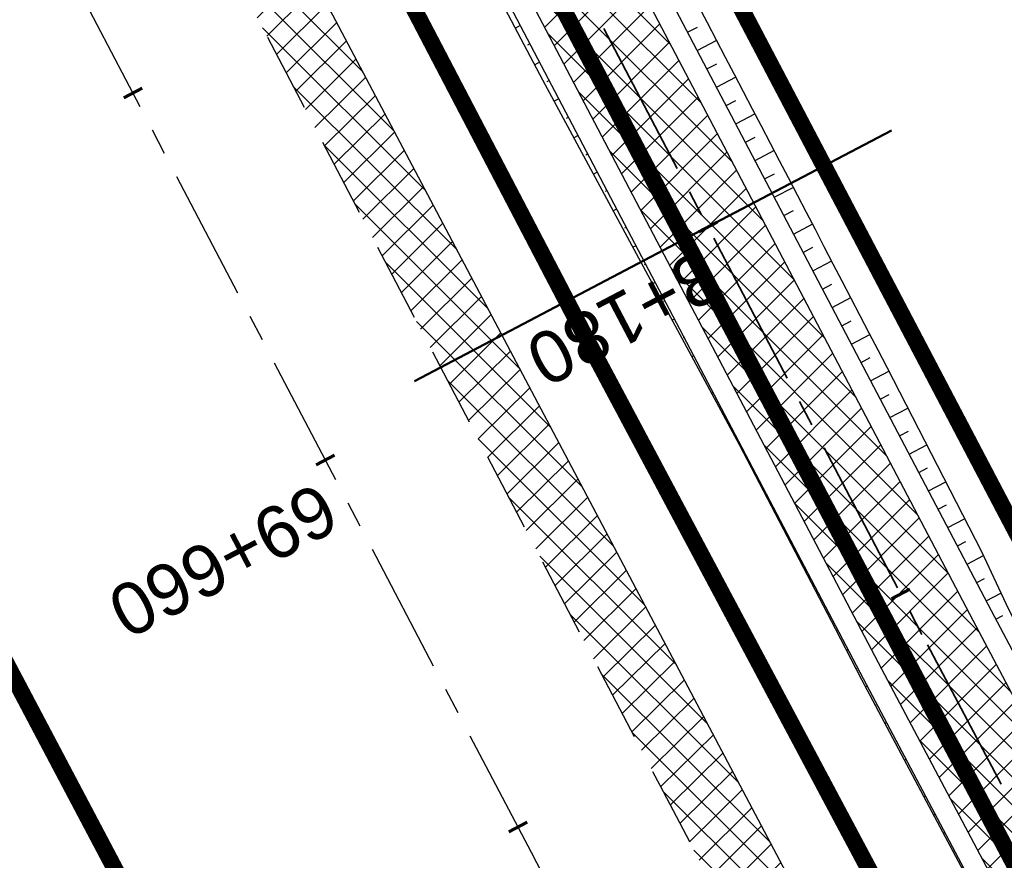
# Model space of a CAD drawing. Header units: metres. Extents: x 7529682 to 7533711, y 5721195 to 5727842.
# Tile 91 of 232: x 7531182 to 7531205, y 5724975 to 5724995. Entities that reach past the tile are written whole.
import ezdxf

# ---------------------------------------------------------------- set-up
doc = ezdxf.new("R2010")
doc.units = ezdxf.units.M
for name, pattern in [('817-dzialki-09-05-04$0$HIDDEN', [0.375, 0.25, -0.125]), ('ACAD_ISO05W100', [33, 24, -3, 0, -3, 0, -3]), ('CENTER', [50.800000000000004, 31.75, -6.35, 6.35, -6.35]), ('CENTER2', [28.575000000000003, 19.05, -3.175, 3.175, -3.175]), ('HIDDEN', [9.524999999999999, 6.35, -3.175])]:
    doc.linetypes.add(name, pattern=pattern)
for name, color, linetype in [('C-DROGI-SYTUACJA', 7, 'Continuous'), ('C-DROGI-SYTUACJA-ETYKIETY', 7, 'Continuous'), ('D-hatch-pobocza', 131, 'Continuous'), ('D-pobocza', 60, 'Continuous'), ('D-rowy', 160, 'Continuous'), ('D-skarpa', 2, 'Continuous'), ('D-skarpa-kreskowanie', 2, 'Continuous')]:
    doc.layers.add(name, color=color, linetype=linetype)
for name, color, linetype, lineweight, true_color in [('D-hatch-ciag-pieszo-rowerowy', 7, 'Continuous', 13, 0xff9f80), ('D-LR-etap-III', 7, '817-dzialki-09-05-04$0$HIDDEN', 50, 0x00008f), ('D-przekroje-pop', 7, 'Continuous', 50, 0x000099)]:
    doc.layers.add(name, color=color, linetype=linetype, lineweight=lineweight, true_color=true_color)
for name, color, linetype, lineweight in [('D-krawędzie', 3, 'Continuous', 30), ('D-obrzeża', 2, 'Continuous', 30), ('D-oś', 10, 'CENTER', 30), ('D-pas-drogowy', 7, 'ACAD_ISO05W100', 50)]:
    doc.layers.add(name, color=color, linetype=linetype, lineweight=lineweight)
doc.layers.add('poprzeczki', color=7, linetype='Continuous', true_color=0x0000c7)
doc.styles.get("Standard").update_dxf_attribs({"font": 'arial.ttf'})

# ---------------------------------------------------------------- blocks, each defined once
blk = doc.blocks.new('AeccTickLine')
at = {"color": 0, "linetype": 'ByBlock', "lineweight": -2}
blk.add_line((0, 1), (-3.673819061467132e-16, -1), dxfattribs=at)

msp = doc.modelspace()

# ---------------------------------------------------------------- hatches: boundary and pattern name
at = {"layer": 'D-hatch-ciag-pieszo-rowerowy'}
h = msp.add_hatch(dxfattribs=at)
h.set_pattern_fill('ANSI37', color=256, scale=0.15, style=0)
h.set_pattern_definition([(45, (0.8853450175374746, 0.4649341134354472), (-0.3367596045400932, 0.3367596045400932), []), (135, (0.8853450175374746, 0.4649341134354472), (-0.3367596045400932, -0.3367596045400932), [])])
h.paths.add_polyline_path([(7531176.001662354, 5725035.63263457), (7531173.776119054, 5725034.493482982), (7531202.515371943, 5724979.795162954), (7531233.695975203, 5724920.949650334), (7531258.824090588, 5724873.473403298), (7531292.224994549, 5724809.507396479), (7531303.703463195, 5724787.477282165), (7531306.469608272, 5724787.578715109), (7531294.441068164, 5724810.664555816), (7531261.036940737, 5724874.63673589), (7531235.905024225, 5724922.120164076), (7531204.726462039, 5724980.961824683)])
at = {"layer": 'D-hatch-pobocza'}
h = msp.add_hatch(dxfattribs=at)
h.set_pattern_fill('ANSI37', color=256, scale=0.15, style=0)
h.set_pattern_definition([(45, (0, 0), (-0.3367596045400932, 0.3367596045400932), []), (135, (0, 0), (-0.3367596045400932, -0.3367596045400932), [])])
h.paths.add_polyline_path([(7531224.12, 5724929.62), (7531213.15, 5724949.98), (7531200.73, 5724973.91), (7531188.83, 5724996.41), (7531176.889999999, 5725019.33), (7531166.91, 5725038.07), (7531158.980160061, 5725054.059290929), (7531158.14196267, 5725051.386259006), (7531167.380094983, 5725033.766927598), (7531197.164745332, 5724976.987689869), (7531228.151004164, 5724918.034426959), (7531253.152837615, 5724870.491119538), (7531286.7961686, 5724806.653565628), (7531296.234606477, 5724788.675232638), (7531298.77605959, 5724787.517560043), (7531278.139999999, 5724826.49), (7531263.88, 5724853.83), (7531259.009999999, 5724862.85), (7531247.509999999, 5724884.88), (7531235.21, 5724908.21)])

# ---------------------------------------------------------------- linework, layer by layer
at = {"layer": 'C-DROGI-SYTUACJA', "color": 10, "linetype": 'CENTER2', "lineweight": 35, "ltscale": 0.2}
msp.add_lwpolyline([(7531154.313313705, 5725078.4002911, -0.06893621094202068), (7531156.868938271, 5725074.829562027), (7531166.993104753, 5725055.549823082, -0.06873154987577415), (7531168.47910387, 5725051.431584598), (7531169.100428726, 5725048.502816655, 0.0687825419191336), (7531171.889509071, 5725040.775727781), (7531203.620916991, 5724980.378493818), (7531234.800499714, 5724921.534907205), (7531259.930515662, 5724874.055069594), (7531293.333031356, 5724810.085976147), (7531313.159872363, 5724772.033203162), (7531341.528881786, 5724719.923105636, -0.009023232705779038), (7531346.533284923, 5724710.322073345), (7531363.734853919, 5724675.815312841), (7531380.064961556, 5724644.822693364), (7531398.584264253, 5724609.362510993), (7531424.896642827, 5724559.228182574), (7531446.141834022, 5724518.960513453), (7531474.815809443, 5724464.451899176), (7531498.201389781, 5724419.897359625)], format="xyb", dxfattribs=at)
at = {"layer": 'D-krawędzie', "linetype": 'HIDDEN', "ltscale": 0.3, "flags": 128}
msp.add_lwpolyline([(7530572.009999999, 5726166.06), (7530620.380949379, 5726072.761487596), (7530641.555222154, 5726032.007915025), (7530660.960861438, 5725995.070069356), (7530689.128213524, 5725941.540167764), (7530707.335918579, 5725907.031820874), (7530725.255781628, 5725873.092686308), (7530743.969545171, 5725837.653904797), (7530770.526708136, 5725787.119408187), (7530787.864146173, 5725754.266918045), (7530809.897571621, 5725712.541613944), (7530824.739035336, 5725684.389287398), (7530840.856259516, 5725653.693092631), (7530860.675070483, 5725616.154465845), (7530865.283000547, 5725607.394015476), (7530878.050274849, 5725583.079962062), (7530918.171722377, 5725507.178125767), (7530950.162943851, 5725446.305402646), (7530993.419108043, 5725364.264712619), (7531022.766433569, 5725308.719304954), (7531053.80955549, 5725249.872416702), (7531081.165622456, 5725197.874670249), (7531103.902359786, 5725154.540603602), (7531128.123220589, 5725108.448161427), (7531149.3, 5725068.249999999), (7531167.380094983, 5725033.766927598), (7531197.164745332, 5724976.987689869), (7531228.151004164, 5724918.034426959), (7531253.152837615, 5724870.491119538), (7531286.7961686, 5724806.653565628), (7531306.739858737, 5724768.664832), (7531335.094443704, 5724714.652299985), (7531357.3191504, 5724672.438740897), (7531373.644908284, 5724641.454376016), (7531392.161870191, 5724605.998675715), (7531418.480331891, 5724555.852756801), (7531439.726902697, 5724515.582472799), (7531468.399107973, 5724461.077223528), (7531491.782023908, 5724416.527754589), (7531531.990296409, 5724339.832565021), (7531557.226635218, 5724291.658956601), (7531569.851546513, 5724267.577443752), (7531591.375556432, 5724226.547822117), (7531610.003879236, 5724191.103071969), (7531616.882991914, 5724177.998849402), (7531629.984986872, 5724153.025496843), (7531641.006768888, 5724132.021778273), (7531664.906257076, 5724087.616922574), (7531677.64401952, 5724064.785715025), (7531683.112433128, 5724054.988140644), (7531686.752875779, 5724048.180044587), (7531695.447538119, 5724031.696667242), (7531703.748818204, 5724015.917210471), (7531709.214143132, 5724005.513965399), (7531719.388607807, 5723986.14687362), (7531726.295217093, 5723973.000144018), (7531732.740794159, 5723960.735633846), (7531735.13, 5723956.19)], dxfattribs=at)
at = {"layer": 'D-LR-etap-III', "ltscale": 10, "flags": 128}
msp.add_lwpolyline([(7531750.474471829, 5723895.103125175, 0.4, 0.4, 0), (7531750.505, 5723895.13, 0.4, 0.4, 0), (7531682.71, 5724022.92, 0.4, 0.4, 0), (7531619.177023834, 5724147.203692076, 0.4, 0.4, 0), (7531592.308960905, 5724198.48863389, 0.4, 0.4, 0), (7531553.263875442, 5724272.918564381, 0.4, 0.4, 0), (7531504.019999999, 5724366.79, 0.4, 0.4, 0), (7531482.09, 5724407.62, 0.4, 0.4, 0), (7531412.350402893, 5724541.182759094, 0.4, 0.4, 0), (7531388.463669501, 5724586.929768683, 0.4, 0.4, 0), (7531345.12, 5724669.94, 0.4, 0.4, 0), (7531127.66, 5725081.67, 0.4, 0.4, 0), (7531059.253139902, 5725211.040795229, 0.4, 0.4, 0), (7531008.007244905, 5725307.953830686, 0.4, 0.4, 0), (7530964.181635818, 5725390.835555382, 0.4, 0.4, 0), (7530914.557354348, 5725484.683561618, 0.4, 0.4, 0), (7530865.243241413, 5725577.493975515, 0.4, 0.4, 0), (7530840.085257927, 5725624.058651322, 0.4, 0.4, 0), (7530802.559525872, 5725694.924584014, 0.4, 0.4, 0), (7530755.54, 5725787.51, 0.4, 0.4, 0), (7530708.717810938, 5725876.303221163, 0.4, 0.4, 0), (7530695.12, 5725902.09, 0.4, 0.4, 0), (7530642.91397006, 5726001.07839487, 0.4, 0.4, 0), (7530634.934723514, 5726016.146615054, 0.4, 0.4, 0), (7530610.820000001, 5726061.929999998, 0.4, 0.4, 0), (7530610.820000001, 5726061.929999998, 0.4, 0.4, 0), (7530607.21, 5726063.51, 0.4, 0.4, 0), (7530597.42, 5726080.68, 0.4, 0.4, 0), (7530591.16, 5726088.44, 0.4, 0.4, 0), (7530581.28, 5726107.21, 0.4, 0.4, 0), (7530571.29, 5726130.56, 0.4, 0.4, 0), (7530549.554994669, 5726171.527317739, 0.4, 0.4, 0), (7530531.014309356, 5726206.473807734, 0.4, 0.4, 0), (7530516.461208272, 5726236.016618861, 0.4, 0.4, 0), (7530500.798929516, 5726266.141265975, 0.4, 0.4, 0), (7530491.349999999, 5726283.94, 0.4, 0.4, 0), (7530482.4, 5726303.41, 0.4, 0.4, 0), (7530482.4, 5726303.41, 0.4, 0.4, 0), (7530450.41, 5726357.28, 0.4, 0.4, 0), (7530397.759396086, 5726458.499907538, 0.4, 0.4, 0), (7530334.707815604, 5726583.664702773, 0.4, 0.4, 0), (7530303.939274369, 5726645.167943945, 0.4, 0.4, 0), (7530300.509779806, 5726651.777515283, 0.4, 0.4, 0), (7530289.213532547, 5726671.966724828, 0.4, 0.4, 0), (7530281.54, 5726685.57, 0.4, 0.4, 0), (7530261.37085633, 5726724.163374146, 0.4, 0.4, 0), (7530254.03, 5726738.21, 0.4, 0.4, 0), (7530197.219999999, 5726845.06, 0.4, 0.4, 0), (7530194.71, 5726849.15, 0.4, 0.4, 0), (7530195.92, 5726850.75, 0.4, 0.4, 0), (7530170.546669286, 5726892.961489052, 0.4, 0.4, 0), (7530143.174718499, 5726945.065838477, 0.4, 0.4, 0), (7530105.059999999, 5727018.32, 0.4, 0.4, 0), (7530100.059999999, 5727027.16, 0.4, 0.4, 0), (7530062.318670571, 5727099.625398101, 0.4, 0.4, 0), (7530015.378537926, 5727189.420463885, 0.4, 0.4, 0), (7529983.207960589, 5727250.206596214, 0.4, 0.4, 0), (7529953.284293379, 5727306.74720398, 0.4, 0.4, 0), (7529900.67053443, 5727406.15903814, 0.4, 0.4, 0), (7529890.630239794, 5727425.131178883, 0.4, 0.4, 0), (7529875.155383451, 5727454.426350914, 0.4, 0.4, 0), (7529857.560096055, 5727487.787346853, 0.4, 0.4, 0), (7529835.194401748, 5727530.19312405, 0.4, 0.4, 0), (7529811.740544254, 5727574.662079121, 0.4, 0.4, 0), (7529792.101859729, 5727611.922638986, 0.4, 0.4, 0), (7529768.066117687, 5727657.469613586, 0.4, 0.4, 0), (7529755.210566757, 5727682.131373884, 0.4, 0.4, 0), (7529753.309999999, 5727681.13, 0.4, 0.4, 0), (7529739.21, 5727707.77, 0.4, 0.4, 0), (7529735.394745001, 5727711.251990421, 0.4, 0.4, 0), (7529725.42, 5727730.2, 0.4, 0.4, 0), (7529723.55, 5727729.88, 0.4, 0.4, 0), (7529695.566668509, 5727782.932080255, 0.4, 0.4, 0), (7529717.67971874, 5727794.024357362, 0.4, 0.4, 0), (7529736.274870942, 5727758.647400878, 0.4, 0.4, 0), (7529736.274870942, 5727758.647400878, 0.4, 0.4, 0), (7529744.511003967, 5727750.406106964, 0.4, 0.4, 0), (7529744.511003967, 5727750.406106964, 0.4, 0.4, 0), (7529750.282568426, 5727738.549848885, 0.4, 0.4, 0), (7529777.108510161, 5727687.569424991, 0.4, 0.4, 0), (7529796.51537536, 5727651.329932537, 0.4, 0.4, 0), (7529814.937945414, 5727616.793170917, 0.4, 0.4, 0), (7529839.006722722, 5727572.303976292, 0.4, 0.4, 0), (7529860.617626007, 5727532.509108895, 0.4, 0.4, 0), (7529882.348967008, 5727491.504261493, 0.4, 0.4, 0), (7529904.865139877, 5727449.096370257, 0.4, 0.4, 0), (7529920.747384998, 5727418.884773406, 0.4, 0.4, 0), (7529946.676504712, 5727368.547487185, 0.4, 0.4, 0), (7529972.024701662, 5727320.573310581, 0.4, 0.4, 0), (7529987.740014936, 5727290.153392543, 0.4, 0.4, 0), (7529996.497385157, 5727273.661630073, 0.4, 0.4, 0), (7530017.541471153, 5727234.202689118, 0.4, 0.4, 0), (7530033.053657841, 5727204.864166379, 0.4, 0.4, 0), (7530051.622983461, 5727170.222745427, 0.4, 0.4, 0), (7530069.276612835, 5727137.015751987, 0.4, 0.4, 0), (7530089.385386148, 5727097.533639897, 0.4, 0.4, 0), (7530109.712512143, 5727060.746615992, 0.4, 0.4, 0), (7530136.769722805, 5727011.640131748, 0.4, 0.4, 0), (7530162.446686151, 5726962.743777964, 0.4, 0.4, 0), (7530187.674104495, 5726916.992101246, 0.4, 0.4, 0), (7530207.820739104, 5726879.335323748, 0.4, 0.4, 0), (7530230.625609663, 5726834.518686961, 0.4, 0.4, 0), (7530262.288093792, 5726776.61832811, 0.4, 0.4, 0), (7530277.509672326, 5726760.213143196, 0.4, 0.4, 0), (7530286.036865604, 5726744.106684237, 0.4, 0.4, 0), (7530288.097472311, 5726735.884066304, 0.4, 0.4, 0), (7530290.393870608, 5726725.046963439, 0.4, 0.4, 0), (7530296.17664807, 5726713.582980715, 0.4, 0.4, 0), (7530302.726195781, 5726701.18226779, 0.4, 0.4, 0), (7530325.685047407, 5726657.466383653, 0.4, 0.4, 0), (7530343.243978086, 5726623.648592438, 0.4, 0.4, 0), (7530360.229820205, 5726591.746871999, 0.4, 0.4, 0), (7530383.20855044, 5726548.059469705, 0.4, 0.4, 0), (7530406.017875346, 5726503.605514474, 0.4, 0.4, 0), (7530427.464919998, 5726462.620289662, 0.4, 0.4, 0), (7530447.9278544, 5726424.388014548, 0.4, 0.4, 0), (7530471.126878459, 5726379.920667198, 0.4, 0.4, 0), (7530490.501003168, 5726343.033350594, 0.4, 0.4, 0), (7530509.499458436, 5726306.733076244, 0.4, 0.4, 0), (7530529.890269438, 5726267.244072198, 0.4, 0.4, 0), (7530543.852446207, 5726238.990319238, 0.4, 0.4, 0), (7530554.808897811, 5726218.943990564, 0.4, 0.4, 0), (7530559.027108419, 5726212.223286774, 0.4, 0.4, 0), (7530563.060988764, 5726206.409670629, 0.4, 0.4, 0), (7530566.93354971, 5726200.463543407, 0.4, 0.4, 0), (7530569.771022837, 5726194.901501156, 0.4, 0.4, 0), (7530571.47319415, 5726191.282350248, 0.4, 0.4, 0), (7530572.839142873, 5726188.024533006, 0.4, 0.4, 0), (7530575.295071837, 5726182.034664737, 0.4, 0.4, 0), (7530579.736851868, 5726173.306070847, 0.4, 0.4, 0), (7530583.3, 5726167.41, 0.4, 0.4, 0), (7530593.4, 5726163.33, 0.4, 0.4, 0), (7530598.618375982, 5726155.264489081, 0.4, 0.4, 0), (7530608.258304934, 5726140.497132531, 0.4, 0.4, 0), (7530603.269999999, 5726136.83, 0.4, 0.4, 0), (7530606.53, 5726131.84, 0.4, 0.4, 0), (7530604.239057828, 5726124.21679044, 0.4, 0.4, 0), (7530605.847136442, 5726121.630127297, 0.4, 0.4, 0), (7530608.971611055, 5726116.164124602, 0.4, 0.4, 0), (7530618.114293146, 5726097.791111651, 0.4, 0.4, 0), (7530651.213125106, 5726034.959524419, 0.4, 0.4, 0), (7530670.243741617, 5725998.61095082, 0.4, 0.4, 0), (7530698.075474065, 5725945.952624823, 0.4, 0.4, 0), (7530716.505955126, 5725911.3051464, 0.4, 0.4, 0), (7530735.223454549, 5725875.667401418, 0.4, 0.4, 0), (7530752.504235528, 5725842.154920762, 0.4, 0.4, 0), (7530778.310652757, 5725793.501254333, 0.4, 0.4, 0), (7530797.499961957, 5725756.381811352, 0.4, 0.4, 0), (7530812.518974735, 5725728.28874362, 0.4, 0.4, 0), (7530820.039295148, 5725713.160404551, 0.4, 0.4, 0), (7530822.422446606, 5725710.193574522, 0.4, 0.4, 0), (7530833.154893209, 5725688.800634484, 0.4, 0.4, 0), (7530849.629354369, 5725656.158601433, 0.4, 0.4, 0), (7530867.98290276, 5725621.963939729, 0.4, 0.4, 0), (7530872.629809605, 5725612.88760475, 0.4, 0.4, 0), (7530880.354488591, 5725597.594500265, 0.4, 0.4, 0), (7530883.839446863, 5725593.389159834, 0.4, 0.4, 0), (7530891.782113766, 5725587.763349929, 0.4, 0.4, 0), (7530895.038670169, 5725584.280746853, 0.4, 0.4, 0), (7530897.033644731, 5725580.941110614, 0.4, 0.4, 0), (7530900.951646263, 5725579.945856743, 0.4, 0.4, 0), (7530904.80970798, 5725571.977328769, 0.4, 0.4, 0), (7530903.682362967, 5725568.566434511, 0.4, 0.4, 0), (7530908.900614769, 5725558.844845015, 0.4, 0.4, 0), (7530910.252030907, 5725545.671606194, 0.4, 0.4, 0), (7530912.872986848, 5725538.645543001, 0.4, 0.4, 0), (7530945.278171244, 5725478.464284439, 0.4, 0.4, 0), (7530959.692318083, 5725450.24628822, 0.4, 0.4, 0), (7531002.82670893, 5725368.192370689, 0.4, 0.4, 0), (7531044.703532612, 5725290.314293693, 0.4, 0.4, 0), (7531064.098839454, 5725253.212562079, 0.4, 0.4, 0), (7531083.010253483, 5725216.677517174, 0.4, 0.4, 0), (7531113.013137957, 5725158.465613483, 0.4, 0.4, 0), (7531137.364304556, 5725113.07076138, 0.4, 0.4, 0), (7531150.830830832, 5725086.711759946, 0.4, 0.4, 0), (7531159.745663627, 5725076.640848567, 0.4, 0.4, 0), (7531166.309999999, 5725074.58, 0.4, 0.4, 0), (7531172.29, 5725062.58, 0.4, 0.4, 0), (7531170.589828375, 5725055.605912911, 0.4, 0.4, 0), (7531173.732823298, 5725044.080706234, 0.4, 0.4, 0), (7531215.342008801, 5724964.859648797, 0.4, 0.4, 0), (7531238.054496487, 5724921.684649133, 0.4, 0.4, 0), (7531262.389821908, 5724875.282876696, 0.4, 0.4, 0), (7531295.587160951, 5724811.265731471, 0.4, 0.4, 0), (7531348.487908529, 5724712.362812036, 0.4, 0.4, 0), (7531363.740817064, 5724682.68394264, 0.4, 0.4, 0), (7531366.986905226, 5724675.865317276, 0.4, 0.4, 0), (7531382.541261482, 5724646.110625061, 0.4, 0.4, 0), (7531401.299165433, 5724610.874551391, 0.4, 0.4, 0), (7531428.964837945, 5724558.862274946, 0.4, 0.4, 0), (7531449.111202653, 5724520.397801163, 0.4, 0.4, 0), (7531477.292992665, 5724465.831467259, 0.4, 0.4, 0), (7531500.996290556, 5724421.112506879, 0.4, 0.4, 0), (7531512.121834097, 5724400.549045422, 0.4, 0.4, 0), (7531513.78163794, 5724396.757451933, 0.4, 0.4, 0), (7531526.32, 5724379.39, 0.4, 0.4, 0), (7531566.783642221, 5724302.73628205, 0.4, 0.4, 0), (7531578.579156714, 5724282.774819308, 0.4, 0.4, 0), (7531584.232619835, 5724273.111246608, 0.4, 0.4, 0), (7531590.109283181, 5724263.508189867, 0.4, 0.4, 0), (7531593.027899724, 5724258.771479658, 0.4, 0.4, 0), (7531595.711841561, 5724254.226824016, 0.4, 0.4, 0), (7531601.659976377, 5724243.898197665, 0.4, 0.4, 0), (7531606.097733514, 5724235.986407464, 0.4, 0.4, 0), (7531609.382207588, 5724230.799061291, 0.4, 0.4, 0), (7531611.580260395, 5724227.671180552, 0.4, 0.4, 0), (7531612.707802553, 5724225.86410867, 0.4, 0.4, 0), (7531618.665224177, 5724214.480919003, 0.4, 0.4, 0), (7531619.885522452, 5724212.333950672, 0.4, 0.4, 0), (7531620.931818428, 5724210.787064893, 0.4, 0.4, 0), (7531623.518605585, 5724207.111542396, 0.4, 0.4, 0), (7531626.143926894, 5724203.61306897, 0.4, 0.4, 0), (7531632.022984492, 5724196.485954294, 0.4, 0.4, 0), (7531653.949089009, 5724152.617641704, 0.4, 0.4, 0), (7531656.750690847, 5724143.103797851, 0.4, 0.4, 0), (7531659.61440691, 5724133.254504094, 0.4, 0.4, 0), (7531661.627147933, 5724128.646047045, 0.4, 0.4, 0.01093811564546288), (7531674.314987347, 5724101.43546424, 0.4, 0.4, 0), (7531685.137626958, 5724081.408252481, 0.4, 0.4, 0), (7531692.159945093, 5724066.277333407, 0.4, 0.4, 0), (7531699.662164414, 5724051.388120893, 0.4, 0.4, 0), (7531704.480624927, 5724040.808561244, 0.4, 0.4, 0), (7531704.480624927, 5724040.808561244, 0.4, 0.4, 0), (7531704.401251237, 5724037.368913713, 0.4, 0.4, 0), (7531720.383609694, 5724003.441317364, 0.4, 0.4, 0), (7531728.79890528, 5723986.206298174, 0.4, 0.4, 0), (7531733.237926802, 5723977.192631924, 0.4, 0.4, 0), (7531736.750027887, 5723969.505210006, 0.4, 0.4, 0), (7531737.336143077, 5723968.518916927, 0.4, 0.4, 0), (7531738.285051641, 5723967.699360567, 0.4, 0.4, 0), (7531742.180915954, 5723962.346428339, 0.4, 0.4, 0), (7531744.286141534, 5723958.615526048, 0.4, 0.4, 0), (7531755.393260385, 5723944.192617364, 0.4, 0.4, 0), (7531758.69, 5723936.76, 0.4, 0.4, 0), (7531780.08, 5723929.25, 0.4, 0.4, 0), (7531792.611989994, 5723906.337708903, 0.4, 0.4, 0), (7531792.611989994, 5723906.337708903, 0.4, 0.4, 0), (7531756.962094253, 5723883.055323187, 0.4, 0.4, 0), (7531750.46, 5723895.130000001, 0.4, 0.4, 0), (7531750.46, 5723895.130000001, 0, 0, 0)], format="xyseb", dxfattribs=at)
at = {"layer": 'D-obrzeża'}
for points in [[(7531306.469608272, 5724787.578715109), (7531294.441068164, 5724810.664555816), (7531261.036940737, 5724874.63673589), (7531235.905024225, 5724922.120164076), (7531204.726462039, 5724980.961824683), (7531173.078268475, 5725041.196618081, -0.06878949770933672), (7531170.288801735, 5725048.924442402), (7531169.644367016, 5725051.962144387, 0.06857369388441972), (7531168.255622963, 5725055.814645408), (7531166.709236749, 5725058.763974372, -0.2909904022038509), (7531166.888084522, 5725060.902702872), (7531168.105220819, 5725062.504529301)], [(7531162.547399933, 5725061.317843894), (7531165.881540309, 5725054.958839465, -0.06857369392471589), (7531167.270284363, 5725051.106338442), (7531167.914945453, 5725048.067569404, 0.06878949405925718), (7531170.704411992, 5725040.339745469), (7531202.515371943, 5724979.795162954), (7531233.695975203, 5724920.949650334), (7531258.824090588, 5724873.473403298), (7531292.224994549, 5724809.507396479), (7531312.052212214, 5724771.453899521), (7531340.423454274, 5724719.339022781, -0.009020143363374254), (7531345.426151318, 5724709.741280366), (7531362.628782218, 5724675.232985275), (7531378.958019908, 5724644.242016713), (7531397.476854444, 5724608.78273076), (7531423.790449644, 5724558.646084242), (7531445.035916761, 5724518.377892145), (7531473.709538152, 5724463.869950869), (7531497.094585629, 5724419.316425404), (7531505.905040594, 5724402.510940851, -0.03317121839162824), (7531508.586352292, 5724396.450655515), (7531511.248060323, 5724389.164100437)]]:
    msp.add_lwpolyline(points, format="xyb", dxfattribs=at)
at = {"layer": 'D-oś', "ltscale": 0.1}
msp.add_lwpolyline([(7531488.682972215, 5724414.901138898), (7531465.30154836, 5724459.447768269), (7531436.630334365, 5724513.951133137), (7531415.382990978, 5724554.222881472), (7531389.061122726, 5724604.375291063), (7531370.54547166, 5724639.828481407), (7531354.22214964, 5724670.808223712), (7531331.99647235, 5724713.023626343), (7531303.640952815, 5724767.037938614), (7531283.698553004, 5724805.024214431), (7531250.055061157, 5724868.862076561), (7531225.052886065, 5724916.406033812), (7531194.065303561, 5724975.361817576), (7531164.280332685, 5725032.141666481), (7531146.201824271, 5725066.621712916), (7531125.025790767, 5725106.818458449), (7531100.803065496, 5725152.914450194), (7531078.067230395, 5725196.24679728), (7531050.712974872, 5725248.241100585), (7531019.671816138, 5725307.084268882), (7530990.323090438, 5725362.632329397), (7530947.065833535, 5725444.675091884), (7530915.075467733, 5725505.546186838), (7530874.953735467, 5725581.448561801)], dxfattribs=at)
at = {"layer": 'D-pas-drogowy', "ltscale": 0.2, "flags": 128}
msp.add_lwpolyline([(7531633.018560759, 5724182.834272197, 0.4, 0.4, 0), (7531617.558899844, 5724211.608162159, 0.4, 0.4, 0), (7531566.783642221, 5724302.73628205, 0.4, 0.4, 0), (7531538.419082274, 5724356.469679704, 0.4, 0.4, 0), (7531526.32, 5724379.39, 0.4, 0.4, 0), (7531516.102085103, 5724393.607319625, 0.4, 0.4, 0.001485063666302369), (7531513.78037409, 5724396.837773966, 0.4, 0.4, 0), (7531501.87, 5724413.41, 0.4, 0.4, 0), (7531474.926107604, 5724464.507896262, 0.4, 0.4, 0), (7531446.200436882, 5724518.992313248, 0.4, 0.4, 0), (7531424.962185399, 5724559.262257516, 0.4, 0.4, 0), (7531398.444460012, 5724609.565801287, 0.4, 0.4, 0), (7531379.647455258, 5724645.216004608, 0.4, 0.4, 0), (7531365.23, 5724672.56, 0.4, 0.4, 0), (7531341.305752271, 5724717.915356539, 0.4, 0.4, 0), (7531312.899996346, 5724771.788898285, 0.4, 0.4, 0), (7531292.590923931, 5724810.306502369, 0.4, 0.4, 0), (7531259.391619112, 5724873.271351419, 0.4, 0.4, 0), (7531233.740401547, 5724921.922582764, 0.4, 0.4, 0), (7531203.072738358, 5724980.092044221, 0.4, 0.4, 0), (7531173.471398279, 5725036.225177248, 0.4, 0.4, 0), (7531168.269999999, 5725046.09, 0.4, 0.4, 0), (7531172.29, 5725062.58, 0.4, 0.4, 0), (7531166.309999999, 5725074.58, 0.4, 0.4, 0), (7531150.32, 5725079.6, 0.4, 0.4, 0), (7531141.5, 5725096.43, 0.4, 0.4, 0), (7531109.311735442, 5725157.814415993, 0.4, 0.4, 0), (7531086.641300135, 5725201.047918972, 0.4, 0.4, 0), (7531059.198258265, 5725253.383662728, 0.4, 0.4, 0), (7531028.206828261, 5725312.48946212, 0.4, 0.4, 0), (7530999.104694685, 5725367.990143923, 0.4, 0.4, 0), (7530956.247527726, 5725449.724815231, 0.4, 0.4, 0), (7530924.397774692, 5725510.463768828, 0.4, 0.4, 0), (7530897.509999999, 5725561.74, 0.4, 0.4, 0), (7530894.46, 5725566.14, 0.4, 0.4, 0), (7530892.16, 5725570.49, 0.4, 0.4, 0), (7530869.362688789, 5725613.307018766, 0.4, 0.4, 0), (7530861.693971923, 5725627.704613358, 0.4, 0.4, 0), (7530852.74, 5725644.52, 0.4, 0.4, 0), (7530831.509999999, 5725684.2, 0.4, 0.4, 0), (7530811.13, 5725722.52, 0.4, 0.4, 0), (7530792.3476413, 5725757.940652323, 0.4, 0.4, 0), (7530768.03, 5725803.8, 0.4, 0.4, 0), (7530748.768542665, 5725840.178507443, 0.4, 0.4, 0), (7530727.7, 5725879.97, 0.4, 0.4, 0), (7530712.0981582, 5725909.54523909, 0.4, 0.4, 0), (7530693.644105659, 5725944.645156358, 0.4, 0.4, 0), (7530665.702224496, 5725997.538976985, 0.4, 0.4, 0), (7530641.759999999, 5726042.88, 0.4, 0.4, 0), (7530616.5, 5726091.48, 0.4, 0.4, 0), (7530604.628439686, 5726114.319880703, 0.4, 0.4, -0.007762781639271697), (7530602.5, 5726118.43, 0.4, 0.4, 0), (7530603.992037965, 5726123.394821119, 0.4, 0.4, 0), (7530606.53, 5726131.84, 0.4, 0.4, 0), (7530603.269999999, 5726136.83, 0.4, 0.4, 0), (7530593.775620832, 5726151.368713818, 0.4, 0.4, 0), (7530590.202637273, 5726156.84001263, 0.4, 0.4, 0), (7530583.3, 5726167.41, 0.4, 0.4, 0), (7530580.578343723, 5726170.427567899, 0.4, 0.4, 0), (7530575.849999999, 5726175.67, 0.4, 0.4, 0), (7530569.009999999, 5726186.66, 0.4, 0.4, 0), (7530562.555322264, 5726199.189409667, 0.4, 0.4, 0), (7530555.67, 5726211.39, 0.4, 0.4, 0), (7530548.29, 5726224.23, 0.4, 0.4, 0), (7530540.58, 5726237.71, 0.4, 0.4, 0), (7530532.679999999, 5726252.65, 0.4, 0.4, 0), (7530524.059999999, 5726269.35, 0.4, 0.4, 0), (7530502.82, 5726309.91, 0.4, 0.4, 0), (7530488.83, 5726336.63, 0.4, 0.4, 0), (7530466.03, 5726380.16, 0.4, 0.4, 0), (7530438.469999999, 5726432.77, 0.4, 0.4, 0), (7530424.53, 5726459.09, 0.4, 0.4, 0), (7530401.63, 5726502.97, 0.4, 0.4, 0), (7530383.38, 5726538.06, 0.4, 0.4, 0), (7530353.969999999, 5726593.52, 0.4, 0.4, 0), (7530338.469999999, 5726622.74, 0.4, 0.4, 0), (7530322.009999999, 5726653.88, 0.4, 0.4, 0), (7530297.54, 5726700.33, 0.4, 0.4, 0), (7530287.38, 5726719.6, 0.4, 0.4, 0), (7530285.94993921, 5726722.315508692, 0.4, 0.4, 0), (7530280.259999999, 5726733.12, 0.4, 0.4, 0), (7530266.73, 5726758.74, 0.4, 0.4, 0), (7530260.42, 5726770.47, 0.4, 0.4, 0), (7530253.25, 5726783.82, 0.4, 0.4, 0), (7530244.95, 5726799.33, 0.4, 0.4, 0), (7530239.389999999, 5726808.49, 0.4, 0.4, 0), (7530238.29, 5726807.9, 0.4, 0.4, 0), (7530218.11, 5726850.67, 0.4, 0.4, 0), (7530175.906646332, 5726928.168028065, 0.4, 0.4, 0), (7530096.679999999, 5727076.15, 0.4, 0.4, 0), (7530094.679999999, 5727079.89, 0.4, 0.4, 0), (7530064.59693469, 5727135.522637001, 0.4, 0.4, 0), (7530046.730970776, 5727168.8921561, 0.4, 0.4, 0), (7530025.803045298, 5727208.461374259, 0.4, 0.4, 0), (7530012.846501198, 5727232.979315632, 0.4, 0.4, 0), (7529994.15, 5727268.45, 0.4, 0.4, 0), (7529981.670868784, 5727291.93018666, 0.4, 0.4, 0), (7529949.889999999, 5727351.73, 0.4, 0.4, 0), (7529924.75, 5727399.03, 0.4, 0.4, 0), (7529915.515824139, 5727417.099754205, 0.4, 0.4, 0), (7529885.83, 5727475.19, 0.4, 0.4, 0), (7529862.559999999, 5727519.97, 0.4, 0.4, 0), (7529852.984923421, 5727538.191086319, 0.4, 0.4, 0), (7529836.513084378, 5727569.51130111, 0.4, 0.4, 0), (7529815.36890814, 5727609.140983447, 0.4, 0.4, 0), (7529792.795203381, 5727651.247499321, 0.4, 0.4, 0), (7529774.199114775, 5727685.858348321, 0.4, 0.4, 0), (7529746.966026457, 5727736.059440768, 0.4, 0.4, 0), (7529733.92, 5727757.62, 0.4, 0.4, 0), (7529708.607472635, 5727806.388536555, 0.4, 0.4, 0), (7529688.491967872, 5727796.344621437, 0.4, 0.4, 0), (7529723.55, 5727729.88, 0.4, 0.4, 0), (7529725.42, 5727730.2, 0.4, 0.4, 0), (7529735.38, 5727711.28, 0.4, 0.4, 0), (7529739.21, 5727707.77, 0.4, 0.4, 0), (7529753.309999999, 5727681.13, 0.4, 0.4, 0), (7529755.178396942, 5727682.114424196, 0.4, 0.4, 0), (7529792.101859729, 5727611.922638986, 0.4, 0.4, 0), (7529811.740544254, 5727574.662079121, 0.4, 0.4, 0), (7529835.194401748, 5727530.19312405, 0.4, 0.4, 0), (7529857.560096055, 5727487.787346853, 0.4, 0.4, 0), (7529875.155383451, 5727454.426350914, 0.4, 0.4, 0), (7529890.630239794, 5727425.131178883, 0.4, 0.4, 0), (7529900.67053443, 5727406.15903814, 0.4, 0.4, 0), (7529953.284293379, 5727306.74720398, 0.4, 0.4, 0), (7529983.207960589, 5727250.206596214, 0.4, 0.4, 0), (7530015.378537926, 5727189.420463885, 0.4, 0.4, 0), (7530062.318670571, 5727099.625398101, 0.4, 0.4, 0), (7530100.059999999, 5727027.16, 0.4, 0.4, 0), (7530105.059999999, 5727018.32, 0.4, 0.4, 0), (7530143.174718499, 5726945.065838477, 0.4, 0.4, 0), (7530170.546669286, 5726892.961489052, 0.4, 0.4, 0), (7530195.92, 5726850.75, 0.4, 0.4, 0), (7530194.71, 5726849.15, 0.4, 0.4, 0), (7530197.219999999, 5726845.06, 0.4, 0.4, 0), (7530254.03, 5726738.21, 0.4, 0.4, 0), (7530261.37085633, 5726724.163374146, 0.4, 0.4, 0), (7530281.54, 5726685.57, 0.4, 0.4, 0), (7530289.213532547, 5726671.966724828, 0.4, 0.4, 0), (7530300.509779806, 5726651.777515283, 0.4, 0.4, 0), (7530303.939274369, 5726645.167943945, 0.4, 0.4, 0), (7530334.707815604, 5726583.664702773, 0.4, 0.4, 0), (7530397.759396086, 5726458.499907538, 0.4, 0.4, 0), (7530450.41, 5726357.28, 0.4, 0.4, 0), (7530482.4, 5726303.41, 0.4, 0.4, 0), (7530483.687990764, 5726301.003383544, 0.4, 0.4, 0), (7530491.349999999, 5726283.94, 0.4, 0.4, 0), (7530512.67, 5726243.78, 0.4, 0.4, 0), (7530529.429999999, 5726209.46, 0.4, 0.4, 0), (7530571.29, 5726130.56, 0.4, 0.4, 0), (7530581.28, 5726107.21, 0.4, 0.4, 0), (7530591.16, 5726088.44, 0.4, 0.4, 0), (7530597.42, 5726080.68, 0.4, 0.4, 0), (7530607.21, 5726063.51, 0.4, 0.4, 0), (7530610.820000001, 5726061.929999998, 0.4, 0.4, 0), (7530634.934723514, 5726016.146615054, 0.4, 0.4, 0), (7530642.91397006, 5726001.07839487, 0.4, 0.4, 0), (7530695.12, 5725902.09, 0.4, 0.4, 0), (7530708.717810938, 5725876.303221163, 0.4, 0.4, 0), (7530755.54, 5725787.51, 0.4, 0.4, 0), (7530802.559525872, 5725694.924584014, 0.4, 0.4, 0), (7530840.085257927, 5725624.058651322, 0.4, 0.4, 0), (7530865.243241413, 5725577.493975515, 0.4, 0.4, 0), (7530914.557354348, 5725484.683561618, 0.4, 0.4, 0), (7530964.181635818, 5725390.835555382, 0.4, 0.4, 0), (7531008.007244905, 5725307.953830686, 0.4, 0.4, 0), (7531059.253139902, 5725211.040795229, 0.4, 0.4, 0), (7531127.66, 5725081.67, 0.4, 0.4, 0), (7531345.12, 5724669.94, 0.4, 0.4, 0), (7531388.463669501, 5724586.929768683, 0.4, 0.4, 0), (7531412.350402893, 5724541.182759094, 0.4, 0.4, 0), (7531482.09, 5724407.62, 0.4, 0.4, 0), (7531504.019999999, 5724366.79, 0.4, 0.4, 0), (7531519.374444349, 5724337.520497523, 0.4, 0.4, 0), (7531563.748815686, 5724252.931583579, 0.4, 0.4, 0), (7531602.175111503, 5724179.681224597, 0.4, 0.4, 0), (7531619.177023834, 5724147.203692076, 0.4, 0.4, 0), (7531625.038493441, 5724135.63500206, 0.4, 0.4, 0), (7531656.796442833, 5724073.31633882, 0.4, 0.4, 0), (7531675.12, 5724037.36, 0.4, 0.4, 0), (7531682.71, 5724022.92, 0.4, 0.4, 0), (7531705.565196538, 5723979.810545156, 0.4, 0.4, 0), (7531736.605941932, 5723921.261514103, 0.4, 0.4, 0), (7531750.46, 5723895.130000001, 0.4, 0.4, 0), (7531740.769999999, 5723886.56, 0.4, 0.4, 0), (7531732.86, 5723885, 0.4, 0.4, 0), (7531722.179999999, 5723887.77, 0.4, 0.4, 0), (7531729.87, 5723862.17, 0.4, 0.4, 0), (7531742.92, 5723861.93, 0.4, 0.4, 0), (7531763.71, 5723859.52, 0.4, 0.4, 0), (7531768.42, 5723854.12, 0.4, 0.4, 0), (7531787.42, 5723817.97, 0.4, 0.4, 0), (7531795.57, 5723809.82, 0.4, 0.4, 0), (7531816.346897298, 5723819.850397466, 0.4, 0.4, 0), (7531816.346897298, 5723819.850397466, 0.4, 0.4, 0), (7531805.059999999, 5723843.23, 0.4, 0.4, 0), (7531803.61, 5723886.23, 0.4, 0.4, 0), (7531803.61, 5723886.23, 0.4, 0.4, 0), (7531780.08, 5723929.25, 0.4, 0.4, 0), (7531758.69, 5723936.76, 0.4, 0.4, 0), (7531749.3590272, 5723946.412126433, 0.4, 0.4, 0), (7531742.71, 5723953.29, 0.4, 0.4, 0), (7531735.177368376, 5723967.877529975, 0.4, 0.4, 0), (7531722.37, 5723992.68, 0.4, 0.4, 0), (7531705.041669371, 5724030.885563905, 0.4, 0.4, 0), (7531699.469999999, 5724043.17, 0.4, 0.4, 0), (7531692.69, 5724058.11, 0.4, 0.4, 0), (7531679.672010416, 5724084.016803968, 0.4, 0.4, 0), (7531674.55, 5724094.21, 0.4, 0.4, 0), (7531666.633166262, 5724114.002855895, 0.4, 0.4, 0), (7531649, 5724153.82, 0.4, 0.4, 0), (7531641.49, 5724149.34, 0.4, 0.4, 0), (7531626.04, 5724179.34, 0.4, 0.4, 0), (7531633.03, 5724182.84, 0, 0, 0)], format="xyseb", dxfattribs=at)
at = {"layer": 'D-pobocza'}
for points in [[(7531307.02283738, 5724787.599001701), (7531294.884488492, 5724810.895593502), (7531261.479510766, 5724874.86940241), (7531236.346942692, 5724922.354061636), (7531205.168680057, 5724981.195157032), (7531173.553039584, 5725041.367993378, -0.06878949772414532), (7531170.763572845, 5725049.095817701), (7531170.119183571, 5725052.133305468, 0.06857369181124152), (7531168.730439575, 5725055.985806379), (7531167.152059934, 5725058.996154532, -0.29099040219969), (7531167.286195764, 5725060.600200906), (7531168.706932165, 5725062.469977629)], [(7531162.211571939, 5725060.88159827), (7531165.406723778, 5725054.787678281, -0.06857369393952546), (7531166.795467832, 5725050.935177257), (7531167.440174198, 5725047.896194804, 0.06878949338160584), (7531170.229640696, 5725040.168370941), (7531202.073153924, 5724979.561830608), (7531233.254165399, 5724920.715547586), (7531258.381520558, 5724873.24073678), (7531291.781779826, 5724809.275964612), (7531303.155836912, 5724787.446242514)]]:
    msp.add_lwpolyline(points, format="xyb", dxfattribs=at)
msp.add_lwpolyline([(7531298.77605959, 5724787.517560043), (7531278.139999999, 5724826.49), (7531263.88, 5724853.83), (7531259.009999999, 5724862.85), (7531247.509999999, 5724884.88), (7531235.21, 5724908.21), (7531224.12, 5724929.62), (7531213.15, 5724949.98), (7531200.73, 5724973.91), (7531188.83, 5724996.41), (7531176.889999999, 5725019.33), (7531166.91, 5725038.07), (7531158.980160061, 5725054.059290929), (7531158.14196267, 5725051.386259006)], dxfattribs=at)
at = {"layer": 'D-przekroje-pop', "extrusion": (0.4650965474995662, -0.8852599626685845, 0), "elevation": -1565370.496720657}
msp.add_lwpolyline([(9329746.644842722, 0), (9329741.644842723, 0), (9329733.644842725, 0)], dxfattribs=at)
at = {"layer": 'D-rowy', "linetype": 'HIDDEN', "ltscale": 0.1, "const_width": 0.4, "flags": 128}
msp.add_lwpolyline([(7531506.121399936, 5724397.133351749), (7531489.190578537, 5724429.34060068), (7531483.400111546, 5724440.512095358), (7531478.412312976, 5724450.146766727), (7531462.901323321, 5724479.304166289), (7531434.632959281, 5724532.161646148), (7531396.749002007, 5724604.644561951), (7531378.596106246, 5724640.173238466), (7531368.21, 5724659.05), (7531363.9, 5724666.92), (7531355.876537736, 5724682.661796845), (7531338.032693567, 5724716.834919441), (7531309.901853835, 5724770.33291588), (7531304.158114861, 5724781.147276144), (7531299.737467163, 5724789.052054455), (7531294.930113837, 5724798.468047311), (7531279.862466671, 5724827.641362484), (7531247.714582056, 5724888.416734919), (7531220.373424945, 5724940.87265548), (7531195.513546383, 5724987.526839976), (7531168.705641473, 5725038.836315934), (7531161.295913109, 5725053.454680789), (7531161.295913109, 5725053.454680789)], dxfattribs=at)
at = {"layer": 'D-skarpa', "linetype": 'Continuous'}
msp.add_lwpolyline([(7531186.194859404, 5725017.970143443), (7531188.531651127, 5725013.549785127), (7531190.907819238, 5725009.150114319), (7531195.688809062, 5725000.36582669, -0.00163846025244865), (7531202.639565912, 5724987.07342956), (7531204.927207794, 5724982.627248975), (7531205.512757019, 5724981.372425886), (7531207.111628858, 5724978.134940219), (7531212.053603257, 5724969.436468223), (7531214.412513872, 5724965.027845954), (7531221.265491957, 5724951.683418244), (7531223.59378002, 5724947.258569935), (7531228.340419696, 5724938.456595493), (7531230.708019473, 5724934.052577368, -0.0002231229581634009), (7531256.277173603, 5724885.355907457)], format="xyb", dxfattribs=at)
msp.add_lwpolyline([(7531182.774702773, 5725016.173266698), (7531187.409132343, 5725007.311979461), (7531189.711928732, 5725002.873760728), (7531192.002214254, 5724998.428969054), (7531194.337952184, 5724994.0080571), (7531199.082219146, 5724985.204476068), (7531201.396138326, 5724980.772101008), (7531202.02910458, 5724979.542189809), (7531203.731494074, 5724976.343900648), (7531206.08724084, 5724971.933601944), (7531214.984266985, 5724954.01371504), (7531217.316686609, 5724949.591055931), (7531219.598007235, 5724945.141320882), (7531226.348571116, 5724931.742626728)], dxfattribs=at)
at = {"layer": 'D-skarpa-kreskowanie', "linetype": 'Continuous'}
for p, q in [((7531193.796553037, 5724995.315427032, 108.2173138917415), (7531193.679664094, 5724995.254016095, 108.1292834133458)), ((7531197.834417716, 5724995.15511637, 108.351115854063), (7531198.072200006, 5724995.280042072, 108.1720391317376)), ((7531194.02910131, 5724994.872797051, 108.2182550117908), (7531193.971169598, 5724994.842360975, 108.1746259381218)), ((7531198.06696599, 5724994.712486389, 108.3520569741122), (7531198.54227471, 5724994.962203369, 107.9940962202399)), ((7531194.261649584, 5724994.430167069, 108.2191961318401), (7531194.146811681, 5724994.369833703, 108.1327103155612)), ((7531198.299514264, 5724994.269856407, 108.3529980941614), (7531198.537040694, 5724994.394647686, 108.1741140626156)), ((7531194.494197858, 5724993.987537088, 108.2201372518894), (7531194.437622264, 5724993.957813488, 108.1775294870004)), ((7531198.532062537, 5724993.827226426, 108.3539392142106), (7531199.006859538, 5724994.076674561, 107.996363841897)), ((7531194.726746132, 5724993.544907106, 108.2210783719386), (7531194.618260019, 5724993.487910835, 108.1393761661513)), ((7531198.764610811, 5724993.384596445, 108.3548803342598), (7531199.001881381, 5724993.509253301, 108.1761889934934)), ((7531194.959294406, 5724993.102277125, 108.2220194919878), (7531194.907383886, 5724993.075004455, 108.1829250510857)), ((7531198.997159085, 5724992.941966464, 108.355821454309), (7531199.471444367, 5724993.191145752, 107.9986314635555)), ((7531195.191842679, 5724992.659647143, 108.222960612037), (7531195.092686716, 5724992.607552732, 108.14828505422)), ((7531199.229707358, 5724992.499336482, 108.3567625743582), (7531199.46672207, 5724992.623858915, 108.1782639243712)), ((7531199.462255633, 5724992.056706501, 108.3577036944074), (7531199.936029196, 5724992.305616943, 108.0008990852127)), ((7531195.424390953, 5724992.217017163, 108.2239017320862), (7531195.377145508, 5724992.192195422, 108.1883206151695)), ((7531195.656939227, 5724991.774387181, 108.2248428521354), (7531195.567113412, 5724991.727194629, 108.1571939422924)), ((7531199.694803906, 5724991.614076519, 108.3586448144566), (7531199.931562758, 5724991.738464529, 108.1803388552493)), ((7531195.8894875, 5724991.3317572, 108.2257839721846), (7531195.84690713, 5724991.309386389, 108.1937161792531)), ((7531199.92735218, 5724991.171446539, 108.3595859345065), (7531200.399893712, 5724991.419709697, 108.0037091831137)), ((7531196.122035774, 5724990.889127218, 108.2267250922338), (7531196.041540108, 5724990.846836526, 108.1661028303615)), ((7531200.159900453, 5724990.728816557, 108.3605270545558), (7531200.394417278, 5724990.852026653, 108.1839095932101)), ((7531196.354584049, 5724990.446497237, 108.227666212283), (7531196.316668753, 5724990.426577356, 108.1991117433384)), ((7531200.392448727, 5724990.286186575, 108.3614681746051), (7531200.857974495, 5724990.530763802, 108.0108750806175)), ((7531196.587132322, 5724990.003867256, 108.2286073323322), (7531196.515966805, 5724989.966478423, 108.1750117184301)), ((7531200.624997, 5724989.843556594, 108.3624092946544), (7531200.856005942, 5724989.964923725, 108.188433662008)), ((7531200.857545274, 5724989.400926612, 108.3633504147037), (7531201.316055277, 5724989.641817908, 108.0180409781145)), ((7531196.819680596, 5724989.561237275, 108.2295484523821), (7531196.786430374, 5724989.543768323, 108.2045073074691)), ((7531197.052228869, 5724989.118607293, 108.2304895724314), (7531196.9903935, 5724989.08612032, 108.1839206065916)), ((7531201.090093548, 5724988.958296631, 108.364291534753), (7531201.317594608, 5724989.077820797, 108.1929577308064)), ((7531201.322641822, 5724988.51566665, 108.3652326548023), (7531201.77413606, 5724988.752872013, 108.0252068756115)), ((7531197.284777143, 5724988.675977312, 108.2314306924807), (7531197.256191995, 5724988.66095929, 108.2099028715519)), ((7531197.517325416, 5724988.23334733, 108.23237181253), (7531197.464820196, 5724988.205762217, 108.1928294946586)), ((7531201.555190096, 5724988.073036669, 108.3661737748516), (7531201.779183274, 5724988.190717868, 108.1974817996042)), ((7531197.74987369, 5724987.790717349, 108.2333129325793), (7531197.725953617, 5724987.778150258, 108.2152984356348)), ((7531201.78773837, 5724987.630406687, 108.3671148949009), (7531202.232216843, 5724987.863926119, 108.03237277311)), ((7531197.982421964, 5724987.348087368, 108.2342540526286), (7531197.939246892, 5724987.325404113, 108.2017383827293)), ((7531202.020286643, 5724987.187776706, 108.3680560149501), (7531202.240771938, 5724987.303614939, 108.2020058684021)), ((7531198.214970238, 5724986.905457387, 108.2351951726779), (7531198.195715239, 5724986.895341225, 108.2206939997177)), ((7531202.252834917, 5724986.745146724, 108.3689971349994), (7531202.690236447, 5724986.974948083, 108.0395847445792)), ((7531198.447518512, 5724986.462827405, 108.2361362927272), (7531198.413673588, 5724986.44504601, 108.2106472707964)), ((7531202.48538319, 5724986.302516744, 108.3699382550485), (7531202.702191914, 5724986.416423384, 108.2066569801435)), ((7531202.717931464, 5724985.859886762, 108.3708793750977), (7531203.147764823, 5724986.085711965, 108.0471666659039)), ((7531198.680066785, 5724986.020197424, 108.2370774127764), (7531198.66547686, 5724986.012532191, 108.2260895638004)), ((7531198.912615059, 5724985.577567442, 108.2380185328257), (7531198.888100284, 5724985.564687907, 108.2195561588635)), ((7531202.950479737, 5724985.417256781, 108.3718204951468), (7531203.163504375, 5724985.529175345, 108.211389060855)), ((7531199.145163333, 5724985.134937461, 108.238959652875), (7531199.134709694, 5724985.129445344, 108.2315282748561)), ((7531203.183028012, 5724984.974626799, 108.3727616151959), (7531203.6052932, 5724985.196475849, 108.0547485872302)), ((7531199.377711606, 5724984.69230748, 108.2399007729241), (7531199.355647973, 5724984.680715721, 108.2290263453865)), ((7531203.415576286, 5724984.531996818, 108.3737027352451), (7531203.624816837, 5724984.641927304, 108.2161211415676)), ((7531199.61025988, 5724984.249677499, 108.2408418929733), (7531199.598649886, 5724984.243577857, 108.2373988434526)), ((7531203.648124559, 5724984.089366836, 108.3746438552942), (7531204.062821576, 5724984.307239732, 108.0623305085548)), ((7531199.842808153, 5724983.807047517, 108.2417830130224), (7531199.818431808, 5724983.794240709, 108.2388852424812)), ((7531203.880672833, 5724983.646736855, 108.3755849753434), (7531204.086129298, 5724983.754679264, 108.2208532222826)), ((7531200.049823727, 5724983.351003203, 108.2438146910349), (7531200.062590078, 5724983.357710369, 108.2432694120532)), ((7531204.113221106, 5724983.204106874, 108.3765260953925), (7531204.520349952, 5724983.418003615, 108.0699124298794)), ((7531200.281215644, 5724982.907765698, 108.248744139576), (7531200.307904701, 5724982.921787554, 108.2436652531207)), ((7531204.34576938, 5724982.761476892, 108.3774672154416), (7531204.54744176, 5724982.867431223, 108.225585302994)), ((7531204.578317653, 5724982.318846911, 108.3784083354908), (7531204.974091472, 5724982.526777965, 108.0803462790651)), ((7531200.512607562, 5724982.464528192, 108.2536735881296), (7531200.526530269, 5724982.471842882, 108.2491399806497)), ((7531200.74399948, 5724982.021290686, 108.258603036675), (7531200.773001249, 5724982.036527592, 108.245547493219)), ((7531204.810865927, 5724981.876216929, 108.3793494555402), (7531204.99831246, 5724981.974697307, 108.2381812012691)), ((7531200.975391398, 5724981.57805318, 108.2635324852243), (7531200.99047046, 5724981.585975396, 108.2550105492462)), ((7531205.043414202, 5724981.433586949, 108.3802905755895), (7531205.397426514, 5724981.619577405, 108.1136796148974)), ((7531201.206783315, 5724981.134815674, 108.2684619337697), (7531201.238097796, 5724981.151267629, 108.2474297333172)), ((7531205.276670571, 5724980.991330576, 108.3812324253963), (7531205.444816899, 5724981.080426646, 108.2543623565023)), ((7531201.43770583, 5724980.691331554, 108.2731785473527), (7531201.454175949, 5724980.699984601, 108.2607747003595)), ((7531201.666513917, 5724980.246736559, 108.2769364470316), (7531201.703194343, 5724980.266007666, 108.2493119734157)), ((7531201.895322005, 5724979.802141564, 108.2806943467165), (7531201.915532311, 5724979.812759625, 108.2654737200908)), ((7531202.12675328, 5724979.358736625, 108.2830212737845), (7531202.168935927, 5724979.381088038, 108.2511935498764)), ((7531202.361686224, 5724978.917366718, 108.2833333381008), (7531202.38236179, 5724978.928322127, 108.2677332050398)), ((7531202.596619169, 5724978.475996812, 108.2836454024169), (7531202.637138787, 5724978.497467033, 108.253072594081)), ((7531202.831552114, 5724978.034626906, 108.2839574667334), (7531202.851396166, 5724978.045141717, 108.2689847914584)), ((7531203.066485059, 5724977.593257, 108.2842695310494), (7531203.105341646, 5724977.613846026, 108.2549516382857)), ((7531203.301418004, 5724977.151887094, 108.2845815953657), (7531203.32043054, 5724977.161961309, 108.2702363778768)), ((7531203.536350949, 5724976.710517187, 108.2848936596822), (7531203.573544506, 5724976.73022502, 108.2568306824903)), ((7531203.771392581, 5724976.269204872, 108.2845674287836), (7531203.78951937, 5724976.278809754, 108.2711689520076)), ((7531204.006967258, 5724975.828175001, 108.281110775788), (7531204.041748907, 5724975.846604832, 108.2587115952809)), ((7531204.242541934, 5724975.387145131, 108.2776541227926), (7531204.259196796, 5724975.395970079, 108.2686534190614))]:
    msp.add_line(p, q, dxfattribs=at)

# ---------------------------------------------------------------- block references
at = {"layer": 'C-DROGI-SYTUACJA-ETYKIETY', "color": 2, "linetype": 'Continuous', "lineweight": 60, "xscale": 0.25, "yscale": 0.25, "zscale": 0.25, "rotation": 297.6801283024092}
for p in [(7531184.451303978, 5724993.689229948), (7531189.096653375, 5724984.833682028), (7531193.742002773, 5724975.978134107)]:
    msp.add_blockref('AeccTickLine', p, dxfattribs=at)
at = {"layer": 'poprzeczki', "color": 2, "linetype": 'Continuous', "lineweight": 60, "xscale": 0.25, "yscale": 0.25, "zscale": 0.25, "rotation": 297.7164706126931}
for p in [(7531198.326638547, 5724990.455568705), (7531202.977604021, 5724981.602969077)]:
    msp.add_blockref('AeccTickLine', p, dxfattribs=at)

# ---------------------------------------------------------------- texts
at = {"layer": 'C-DROGI-SYTUACJA-ETYKIETY', "color": 2}
for s, rotation, p in [('3+180', 207.7164706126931, (7531198.169077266, 5724989.949185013)), ('69+660', 207.6801283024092, (7531188.93877093, 5724984.327398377))]:
    msp.add_text(s, height=1.25, rotation=rotation, dxfattribs=at).set_placement(p)

doc.saveas('drawing.dxf')
